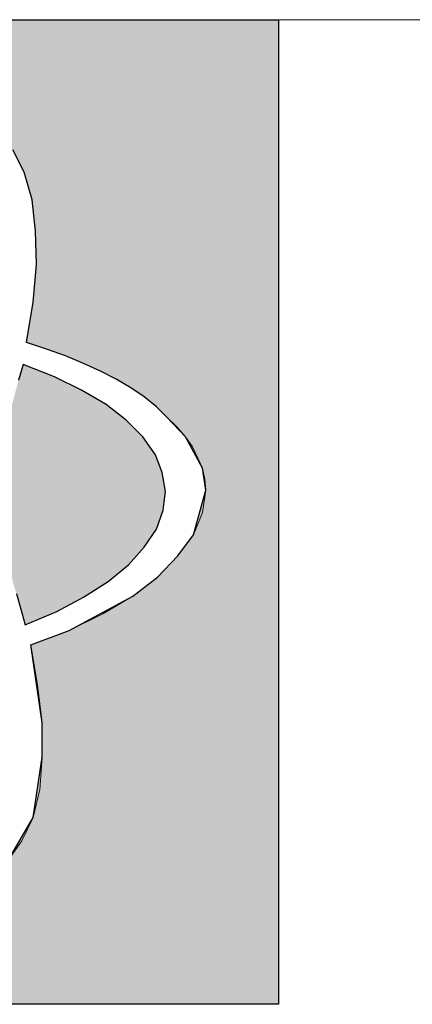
# Model space of a CAD drawing. Header units: millimetres. Extents: x -79464 to -76785, y -3788210 to -3782955.
# Tile 85 of 131: x -78320 to -78309, y -3785153 to -3785126. Entities that reach past the tile are written whole.
import ezdxf

# ---------------------------------------------------------------- set-up
doc = ezdxf.new("R2010")
doc.units = ezdxf.units.MM
doc.header["$LTSCALE"] = 8
doc.header["$MEASUREMENT"] = 0
doc.layers.add('VPM TEMPLATE', color=7, linetype='Continuous')

msp = doc.modelspace()

# ---------------------------------------------------------------- hatches: boundary and pattern name
at = {"layer": 'VPM TEMPLATE'}
for color, points in [(3, [(-78312.316, -3785153.105), (-78340.807, -3785153.105), (-78332.515, -3785149.768), (-78332.201, -3785149.862), (-78331.854, -3785149.924), (-78331.163, -3785149.924), (-78330.786, -3785149.862), (-78330.378, -3785149.738), (-78330.001, -3785149.613), (-78329.592, -3785149.457), (-78329.184, -3785149.27), (-78328.776, -3785149.02), (-78328.336, -3785148.771), (-78327.896, -3785148.459), (-78327.488, -3785148.147), (-78327.048, -3785147.773), (-78326.609, -3785147.399), (-78326.169, -3785147.773), (-78325.729, -3785148.115), (-78324.85, -3785148.708), (-78324.41, -3785148.957), (-78324.002, -3785149.208), (-78323.153, -3785149.55), (-78322.777, -3785149.675), (-78322.023, -3785149.8), (-78321.646, -3785149.8), (-78319.887, -3785149.052), (-78319.196, -3785147.866), (-78318.945, -3785146.182), (-78318.945, -3785145.215), (-78319.259, -3785143.033), (-78318.191, -3785142.627), (-78316.399, -3785141.661), (-78315.708, -3785141.131), (-78315.143, -3785140.538), (-78314.703, -3785139.945), (-78314.358, -3785138.698), (-78314.452, -3785138.074), (-78314.923, -3785137.201), (-78315.457, -3785136.639), (-78315.74, -3785136.359), (-78316.085, -3785136.078), (-78316.462, -3785135.829), (-78316.87, -3785135.58), (-78317.31, -3785135.361), (-78317.781, -3785135.143), (-78318.285, -3785134.924), (-78318.819, -3785134.737), (-78319.384, -3785134.55), (-78319.196, -3785133.427), (-78319.102, -3785132.367), (-78319.133, -3785131.432), (-78319.227, -3785130.559), (-78319.447, -3785129.778), (-78319.761, -3785129.155), (-78320.169, -3785128.625), (-78320.672, -3785128.22), (-78321.269, -3785128.001), (-78321.583, -3785127.939), (-78322.274, -3785127.939), (-78322.651, -3785128.001), (-78323.028, -3785128.095), (-78323.405, -3785128.22), (-78323.813, -3785128.406), (-78324.221, -3785128.594), (-78324.63, -3785128.813), (-78325.069, -3785129.092), (-78325.509, -3785129.404), (-78325.918, -3785129.716), (-78326.357, -3785130.09), (-78326.797, -3785130.464), (-78327.268, -3785130.09), (-78327.708, -3785129.748), (-78328.148, -3785129.404), (-78328.587, -3785129.124), (-78329.027, -3785128.874), (-78329.875, -3785128.469), (-78330.284, -3785128.282), (-78331.069, -3785128.095), (-78331.447, -3785128.032), (-78331.791, -3785128.032), (-78332.452, -3785128.126), (-78332.766, -3785128.22), (-78333.049, -3785128.376), (-78333.551, -3785128.781), (-78333.959, -3785129.311), (-78340.807, -3785125.506), (-78312.316, -3785125.506)]), (7, [(-78316.589, -3785136.733), (-78317.153, -3785136.297), (-78317.844, -3785135.892), (-78318.599, -3785135.517), (-78319.478, -3785135.174), (-78319.604, -3785135.61), (-78319.73, -3785136.078), (-78319.855, -3785136.546), (-78320.012, -3785136.983), (-78320.169, -3785137.45), (-78320.358, -3785137.918), (-78320.546, -3785138.417), (-78320.735, -3785138.885), (-78320.515, -3785139.352), (-78320.327, -3785139.789), (-78320.138, -3785140.257), (-78319.981, -3785140.725), (-78319.793, -3785141.161), (-78319.667, -3785141.598), (-78319.541, -3785142.034), (-78319.416, -3785142.471), (-78318.536, -3785142.097), (-78317.781, -3785141.692), (-78317.09, -3785141.255), (-78316.525, -3785140.787), (-78316.085, -3785140.288), (-78315.74, -3785139.789), (-78315.551, -3785139.259), (-78315.488, -3785138.729), (-78315.583, -3785138.199), (-78315.771, -3785137.699), (-78316.118, -3785137.201)]), (3, [(-78319.478, -3785135.174), (-78319.604, -3785135.61), (-78319.73, -3785136.078), (-78319.855, -3785136.546), (-78320.012, -3785136.983), (-78320.169, -3785137.45), (-78320.358, -3785137.918), (-78320.546, -3785138.417), (-78320.735, -3785138.885), (-78320.515, -3785139.352), (-78320.327, -3785139.789), (-78320.138, -3785140.257), (-78319.981, -3785140.725), (-78319.793, -3785141.161), (-78319.667, -3785141.598), (-78319.541, -3785142.034), (-78319.416, -3785142.471), (-78318.536, -3785142.097), (-78317.781, -3785141.692), (-78317.09, -3785141.255), (-78316.525, -3785140.787), (-78316.085, -3785140.288), (-78315.74, -3785139.789), (-78315.551, -3785139.259), (-78315.488, -3785138.729), (-78315.583, -3785138.199), (-78315.771, -3785137.699), (-78316.118, -3785137.201), (-78316.589, -3785136.733), (-78317.153, -3785136.297), (-78317.844, -3785135.892), (-78318.599, -3785135.517)])]:
    msp.add_hatch(color=color, dxfattribs=at).paths.add_polyline_path(points, flags=0)

# ---------------------------------------------------------------- linework, layer by layer
at = {"layer": 'VPM TEMPLATE', "color": 7, "lineweight": 18}
for p, q in [((-78340.807, -3785125.506), (-78312.316, -3785125.506)), ((-78222.948, -3785125.506), (-78340.807, -3785125.506)), ((-78312.316, -3785153.105), (-78312.316, -3785125.506)), ((-78319.761, -3785129.155), (-78319.447, -3785129.778)), ((-78319.447, -3785129.778), (-78319.227, -3785130.559)), ((-78319.227, -3785130.559), (-78319.133, -3785131.432)), ((-78319.133, -3785131.432), (-78319.102, -3785132.367)), ((-78319.102, -3785132.367), (-78319.196, -3785133.427)), ((-78319.196, -3785133.427), (-78319.384, -3785134.55)), ((-78319.384, -3785134.55), (-78318.819, -3785134.737)), ((-78318.285, -3785134.924), (-78318.819, -3785134.737)), ((-78318.285, -3785134.924), (-78317.781, -3785135.143)), ((-78317.781, -3785135.143), (-78317.31, -3785135.361)), ((-78317.31, -3785135.361), (-78316.87, -3785135.58)), ((-78316.87, -3785135.58), (-78316.462, -3785135.829)), ((-78316.462, -3785135.829), (-78316.085, -3785136.078)), ((-78316.085, -3785136.078), (-78315.74, -3785136.359)), ((-78315.74, -3785136.359), (-78315.457, -3785136.639)), ((-78315.457, -3785136.639), (-78315.174, -3785136.92)), ((-78315.174, -3785136.92), (-78314.923, -3785137.201)), ((-78314.923, -3785137.201), (-78314.735, -3785137.482)), ((-78314.735, -3785137.482), (-78314.578, -3785137.794)), ((-78314.578, -3785137.794), (-78314.452, -3785138.074)), ((-78314.452, -3785138.074), (-78314.389, -3785138.385)), ((-78314.389, -3785138.385), (-78314.358, -3785138.698)), ((-78314.358, -3785138.698), (-78314.452, -3785139.322)), ((-78314.452, -3785139.322), (-78314.703, -3785139.945)), ((-78314.703, -3785139.945), (-78315.143, -3785140.538)), ((-78315.143, -3785140.538), (-78315.708, -3785141.131)), ((-78315.708, -3785141.131), (-78316.399, -3785141.661)), ((-78316.399, -3785141.661), (-78317.247, -3785142.159)), ((-78317.247, -3785142.159), (-78318.191, -3785142.627)), ((-78318.191, -3785142.627), (-78319.259, -3785143.033)), ((-78319.259, -3785143.033), (-78319.07, -3785144.155)), ((-78319.07, -3785144.155), (-78318.945, -3785145.215)), ((-78318.945, -3785145.215), (-78318.945, -3785146.182)), ((-78318.945, -3785146.182), (-78319.007, -3785147.087)), ((-78319.196, -3785147.866), (-78319.007, -3785147.087)), ((-78319.196, -3785147.866), (-78319.51, -3785148.521)), ((-78319.51, -3785148.521), (-78319.887, -3785149.052)), ((-78340.807, -3785153.105), (-78312.316, -3785153.105))]:
    msp.add_line(p, q, dxfattribs=at)
at = {"layer": 'VPM TEMPLATE', "color": 3}
for points in [[(-78340.807, -3785125.506), (-78312.316, -3785125.506), (-78312.316, -3785153.105), (-78312.316, -3785153.105)], [(-78319.887, -3785149.052), (-78319.196, -3785147.866), (-78318.945, -3785146.182), (-78318.945, -3785145.215), (-78319.259, -3785143.033), (-78318.191, -3785142.627), (-78316.399, -3785141.661), (-78315.708, -3785141.131), (-78315.143, -3785140.538), (-78314.703, -3785139.945), (-78314.358, -3785138.698), (-78314.452, -3785138.074), (-78314.923, -3785137.201), (-78315.457, -3785136.639), (-78315.74, -3785136.359), (-78316.085, -3785136.078), (-78316.462, -3785135.829), (-78316.87, -3785135.58), (-78317.31, -3785135.361), (-78317.781, -3785135.143), (-78318.285, -3785134.924), (-78318.819, -3785134.737), (-78319.384, -3785134.55), (-78319.196, -3785133.427), (-78319.102, -3785132.367), (-78319.133, -3785131.432), (-78319.227, -3785130.559), (-78319.447, -3785129.778), (-78319.761, -3785129.155)], [(-78319.667, -3785141.598), (-78319.541, -3785142.034), (-78319.416, -3785142.471), (-78318.536, -3785142.097), (-78317.781, -3785141.692), (-78317.09, -3785141.255), (-78316.525, -3785140.787), (-78316.085, -3785140.288), (-78315.74, -3785139.789), (-78315.551, -3785139.259), (-78315.488, -3785138.729), (-78315.583, -3785138.199), (-78315.771, -3785137.699), (-78316.118, -3785137.201), (-78316.589, -3785136.733), (-78317.153, -3785136.297), (-78317.844, -3785135.892), (-78318.599, -3785135.517), (-78319.478, -3785135.174)], [(-78319.478, -3785135.174), (-78319.604, -3785135.61)], [(-78312.316, -3785153.105), (-78340.807, -3785153.105)]]:
    msp.add_lwpolyline(points, dxfattribs=at)
at = {"layer": 'VPM TEMPLATE', "color": 7}
for points in [[(-78316.589, -3785136.733), (-78317.153, -3785136.297), (-78317.844, -3785135.892), (-78318.599, -3785135.517), (-78319.478, -3785135.174), (-78319.604, -3785135.61)], [(-78319.667, -3785141.598), (-78319.541, -3785142.034), (-78319.416, -3785142.471), (-78318.536, -3785142.097), (-78317.781, -3785141.692), (-78317.09, -3785141.255), (-78316.525, -3785140.787), (-78316.085, -3785140.288), (-78315.74, -3785139.789), (-78315.551, -3785139.259), (-78315.488, -3785138.729), (-78315.583, -3785138.199), (-78315.771, -3785137.699), (-78316.118, -3785137.201), (-78316.589, -3785136.733), (-78316.589, -3785136.733)]]:
    msp.add_lwpolyline(points, dxfattribs=at)
at = {"layer": 'VPM TEMPLATE', "color": 7, "lineweight": 9}
for points in [[(-78318.599, -3785135.517), (-78319.478, -3785135.174), (-78319.604, -3785135.61)], [(-78319.667, -3785141.598), (-78319.541, -3785142.034), (-78319.416, -3785142.471), (-78318.536, -3785142.097), (-78317.781, -3785141.692), (-78317.09, -3785141.255), (-78316.525, -3785140.787), (-78316.085, -3785140.288), (-78315.74, -3785139.789), (-78315.551, -3785139.259), (-78315.488, -3785138.729), (-78315.583, -3785138.199), (-78315.771, -3785137.699), (-78316.118, -3785137.201), (-78316.589, -3785136.733), (-78317.153, -3785136.297), (-78317.844, -3785135.892), (-78318.599, -3785135.517)]]:
    msp.add_lwpolyline(points, dxfattribs=at)

doc.saveas('drawing.dxf')
